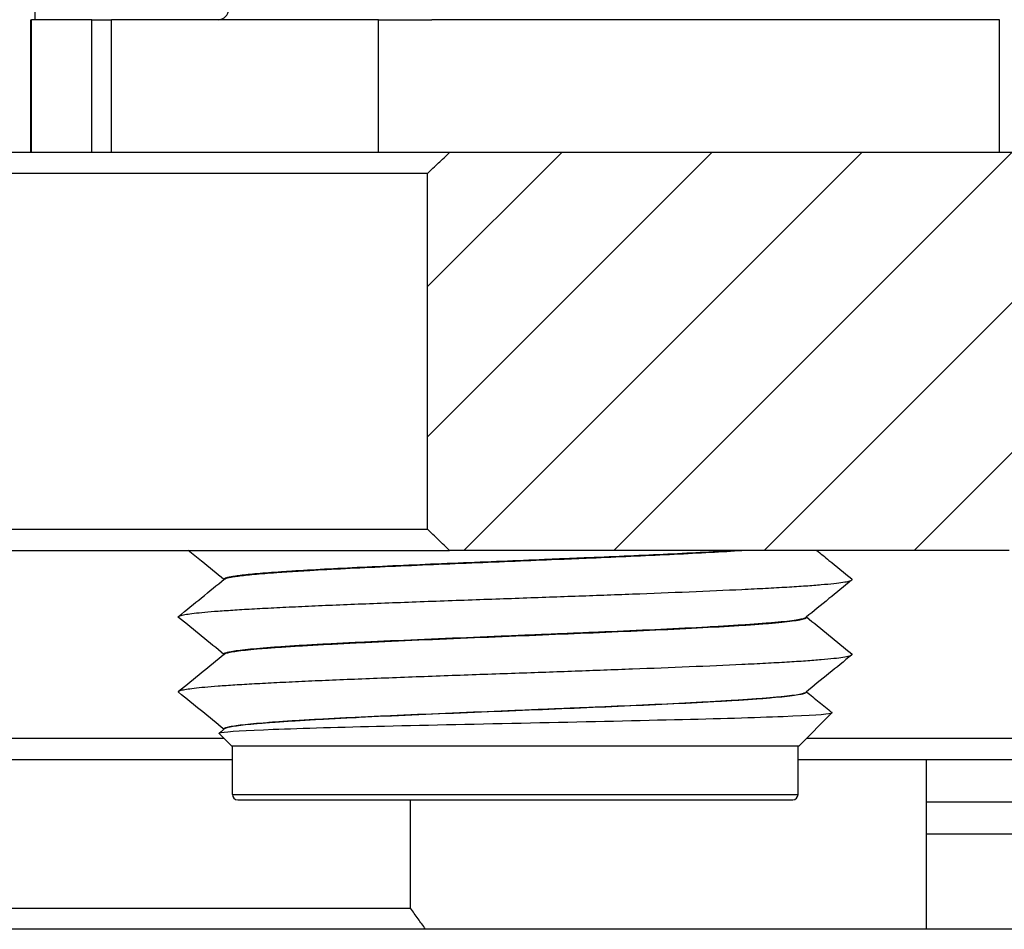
# Model space of a CAD drawing. Extents: x -1809 to 6113, y -4129 to 1471.
# Tile 112 of 197: x 3201.11 to 3210.39, y -2807.04 to -2798.47. Entities that reach past the tile are written whole.
import ezdxf

# ---------------------------------------------------------------- set-up
doc = ezdxf.new("R2010")
doc.units = 0
doc.linetypes.add('DASHED', pattern=[15, 7, -8])
doc.layers.get('0').update_dxf_attribs({"linetype": 'CONTINUOUS'})
doc.layers.add('1', color=7, linetype='CONTINUOUS')

# ---------------------------------------------------------------- blocks, each defined once
blk = doc.blocks.new('Z-STACK', base_point=(-660.9662, -2918.3564))
at = {"linetype": 'CONTINUOUS'}
h = blk.add_hatch(dxfattribs=at)
h.set_pattern_fill('USER', color=1, angle=-135, pattern_type=0)
h.set_pattern_definition([(-135, (-1117.57, -6668.1354), (0.70710678, -0.70710678), [])])
edge = h.paths.add_edge_path()
edge.add_line((3205.1625, -2799.7229), (3209.4962, -2799.7229))
edge.add_line((3209.4962, -2799.7229), (3209.7078, -2799.7229))
edge.add_line((3209.7078, -2799.7229), (3209.8342, -2799.7229))
edge.add_line((3209.8342, -2799.7229), (3210.3453, -2799.7229))
edge.add_line((3210.3453, -2799.7229), (3232.2022, -2799.7229))
edge.add_spline(control_points=[(3232.2022, -2799.7229), (3232.372, -2799.8895), (3232.7117, -2800.2228), (3233.0513, -2800.5562), (3233.2211, -2800.7229)], knot_values=[0, 0, 0, 0, 0.713839, 1.427679, 1.427679, 1.427679, 1.427679], degree=3, periodic=0)
edge.add_line((3233.2211, -2800.7229), (3233.2211, -2807.0429))
edge.add_line((3233.2211, -2807.0429), (3231.6925, -2807.0429))
edge.add_line((3231.6925, -2807.0429), (3231.3867, -2807.0429))
edge.add_spline(control_points=[(3231.3867, -2807.0429), (3231.3527, -2807.0095), (3231.2847, -2806.9429), (3231.2167, -2806.8762), (3231.1827, -2806.8429)], knot_values=[0, 0, 0, 0, 0.142814, 0.285629, 0.285629, 0.285629, 0.285629], degree=3, periodic=0)
edge.add_line((3231.1827, -2806.8429), (3231.1827, -2805.4429))
edge.add_line((3231.1827, -2805.4429), (3217.5707, -2805.4429))
edge.add_spline(control_points=[(3217.5707, -2805.4429), (3217.5364, -2805.4095), (3217.4679, -2805.3429), (3217.3994, -2805.2762), (3217.3651, -2805.2429)], knot_values=[0, 0, 0, 0, 0.143422, 0.286844, 0.286844, 0.286844, 0.286844], degree=3, periodic=0)
edge.add_line((3217.3651, -2805.2429), (3217.3651, -2803.4729))
edge.add_line((3217.3651, -2803.4729), (3215.8162, -2803.4729))
edge.add_line((3215.8162, -2803.4729), (3215.598, -2803.4729))
edge.add_spline(control_points=[(3215.598, -2803.4729), (3215.5576, -2803.4392), (3215.4766, -2803.3722), (3215.395, -2803.3059), (3215.3541, -2803.2729)], knot_values=[0, 0, 0, 0, 0.157716, 0.315429, 0.315429, 0.315429, 0.315429], degree=3, periodic=0)
edge.add_line((3215.3541, -2803.2729), (3215.3541, -2801.9729))
edge.add_line((3215.3541, -2801.9729), (3215.2289, -2801.9729))
edge.add_line((3215.2289, -2801.9729), (3215.1162, -2801.9729))
edge.add_line((3215.1162, -2801.9729), (3215.1047, -2801.9729))
edge.add_line((3215.1047, -2801.9729), (3214.2269, -2801.9729))
edge.add_line((3214.2269, -2801.9729), (3214.2269, -2800.4729))
edge.add_line((3214.2269, -2800.4729), (3211.8054, -2800.4729))
edge.add_line((3211.8054, -2800.4729), (3211.8054, -2801.9729))
edge.add_line((3211.8054, -2801.9729), (3210.9162, -2801.9729))
edge.add_line((3210.9162, -2801.9729), (3210.8035, -2801.9729))
edge.add_line((3210.8035, -2801.9729), (3210.6782, -2801.9729))
edge.add_line((3210.6782, -2801.9729), (3210.6782, -2803.2729))
edge.add_spline(control_points=[(3210.6782, -2803.2729), (3210.6373, -2803.3059), (3210.5558, -2803.3722), (3210.4747, -2803.4392), (3210.4343, -2803.4729)], knot_values=[0, 0, 0, 0, 0.157713, 0.315429, 0.315429, 0.315429, 0.315429], degree=3, periodic=0)
edge.add_line((3210.4343, -2803.4729), (3210.2162, -2803.4729))
edge.add_line((3210.2162, -2803.4729), (3210.1453, -2803.4729))
edge.add_line((3210.1453, -2803.4729), (3209.9162, -2803.4729))
edge.add_line((3209.9162, -2803.4729), (3208.3453, -2803.4729))
edge.add_line((3208.3453, -2803.4729), (3207.729, -2803.4729))
edge.add_line((3207.729, -2803.4729), (3207.0172, -2803.4729))
edge.add_line((3207.0172, -2803.4729), (3206.7575, -2803.4729))
edge.add_line((3206.7575, -2803.4729), (3206.3453, -2803.4729))
edge.add_line((3206.3453, -2803.4729), (3205.2172, -2803.4729))
edge.add_line((3205.2172, -2803.4729), (3205.1625, -2803.4729))
edge.add_spline(control_points=[(3205.1625, -2803.4729), (3205.1278, -2803.4395), (3205.0584, -2803.3729), (3204.989, -2803.3062), (3204.9543, -2803.2729)], knot_values=[0, 0, 0, 0, 0.144383, 0.288766, 0.288766, 0.288766, 0.288766], degree=3, periodic=0)
edge.add_line((3204.9543, -2803.2729), (3204.9543, -2799.9229))
edge.add_spline(control_points=[(3204.9543, -2799.9229), (3204.989, -2799.8895), (3205.0584, -2799.8229), (3205.1278, -2799.7562), (3205.1625, -2799.7229)], knot_values=[0, 0, 0, 0, 0.144383, 0.288766, 0.288766, 0.288766, 0.288766], degree=3, periodic=0)
at = {"color": 4, "linetype": 'CONTINUOUS'}
for p, q in [((3201.2581, -2798.4729), (3201.2581, -2797.1429)), ((3209.6544, -2805.8429), (3211.1591, -2805.8429)), ((3209.6544, -2806.1429), (3211.1591, -2806.1429))]:
    blk.add_line(p, q, dxfattribs=at)
at = {"color": 7, "linetype": 'CONTINUOUS'}
for p, q in [((3201.2172, -2799.7229), (3201.2172, -2798.4729)), ((3201.2172, -2798.4729), (3201.2245, -2798.4729)), ((3201.791, -2798.4729), (3201.2245, -2798.4729)), ((3201.791, -2798.4729), (3201.8672, -2798.4729)), ((3201.8672, -2798.4729), (3201.9772, -2798.4729)), ((3202.9813, -2798.4729), (3201.9772, -2798.4729)), ((3203.1519, -2798.4729), (3202.9813, -2798.4729)), ((3203.2453, -2798.4729), (3203.1519, -2798.4729)), ((3203.2556, -2798.4729), (3203.2453, -2798.4729)), ((3203.3697, -2798.4729), (3203.2556, -2798.4729)), ((3203.4089, -2798.4729), (3203.3697, -2798.4729)), ((3203.7313, -2798.4729), (3203.4089, -2798.4729)), ((3204.2338, -2798.4729), (3203.7313, -2798.4729)), ((3204.3334, -2798.4729), (3204.2338, -2798.4729)), ((3204.3509, -2798.4729), (3204.3334, -2798.4729)), ((3204.435, -2798.4729), (3204.3509, -2798.4729)), ((3204.4922, -2798.4729), (3204.435, -2798.4729)), ((3204.4922, -2798.4729), (3204.9953, -2798.4729)), ((3205.0255, -2798.4729), (3204.9953, -2798.4729)), ((3205.1553, -2798.4729), (3205.0255, -2798.4729)), ((3205.1836, -2798.4729), (3205.1553, -2798.4729)), ((3205.2002, -2798.4729), (3205.1836, -2798.4729)), ((3205.3053, -2798.4729), (3205.2002, -2798.4729)), ((3205.3124, -2798.4729), (3205.3053, -2798.4729)), ((3206.28, -2798.4729), (3205.3124, -2798.4729)), ((3206.3734, -2798.4729), (3206.28, -2798.4729)), ((3206.3837, -2798.4729), (3206.3734, -2798.4729)), ((3206.4978, -2798.4729), (3206.3837, -2798.4729)), ((3206.537, -2798.4729), (3206.4978, -2798.4729)), ((3206.5672, -2798.4729), (3206.537, -2798.4729)), ((3207.3618, -2798.4729), (3206.5672, -2798.4729)), ((3207.4615, -2798.4729), (3207.3618, -2798.4729)), ((3207.4789, -2798.4729), (3207.4615, -2798.4729)), ((3207.5631, -2798.4729), (3207.4789, -2798.4729)), ((3208.1536, -2798.4729), (3207.5631, -2798.4729)), ((3208.3117, -2798.4729), (3208.1536, -2798.4729)), ((3208.3283, -2798.4729), (3208.3117, -2798.4729)), ((3208.4334, -2798.4729), (3208.3283, -2798.4729)), ((3208.4405, -2798.4729), (3208.4334, -2798.4729)), ((3208.5813, -2798.4729), (3208.4405, -2798.4729)), ((3209.4962, -2798.4729), (3208.5813, -2798.4729)), ((3210.3453, -2798.4729), (3209.4962, -2798.4729)), ((3210.3453, -2799.7229), (3210.3453, -2798.4729)), ((3201.2172, -2799.7229), (3186.5886, -2799.7229)), ((3201.2245, -2799.7229), (3201.2172, -2799.7229)), ((3201.7283, -2799.7229), (3201.2245, -2799.7229)), ((3202.2554, -2799.7229), (3201.7283, -2799.7229)), ((3203.4254, -2799.7229), (3202.2554, -2799.7229)), ((3204.4922, -2799.7229), (3203.4254, -2799.7229)), ((3205.1625, -2799.7229), (3204.4922, -2799.7229)), ((3209.4962, -2799.7229), (3205.1625, -2799.7229)), ((3209.7078, -2799.7229), (3209.4962, -2799.7229)), ((3209.8342, -2799.7229), (3209.7078, -2799.7229)), ((3210.3453, -2799.7229), (3209.8342, -2799.7229)), ((3232.2022, -2799.7229), (3210.3453, -2799.7229)), ((3204.9543, -2799.9229), (3152.3113, -2799.9229)), ((3204.9543, -2803.2729), (3204.9543, -2799.9229)), ((3193.0911, -2803.2729), (3204.9543, -2803.2729)), ((3195.804, -2803.4729), (3201.4172, -2803.4729)), ((3201.4172, -2803.4729), (3203.2172, -2803.4729)), ((3203.2172, -2803.4729), (3203.5446, -2803.4729)), ((3203.5446, -2803.4729), (3203.6294, -2803.4729)), ((3203.6294, -2803.4729), (3203.7313, -2803.4729)), ((3203.7313, -2803.4729), (3204.5453, -2803.4729)), ((3204.5453, -2803.4729), (3205.1625, -2803.4729)), ((3205.2172, -2803.4729), (3205.1625, -2803.4729)), ((3206.3453, -2803.4729), (3205.2172, -2803.4729)), ((3206.7575, -2803.4729), (3206.3453, -2803.4729)), ((3207.0172, -2803.4729), (3206.7575, -2803.4729)), ((3207.729, -2803.4729), (3207.0172, -2803.4729)), ((3208.3453, -2803.4729), (3207.729, -2803.4729)), ((3209.9162, -2803.4729), (3208.3453, -2803.4729)), ((3210.1453, -2803.4729), (3209.9162, -2803.4729)), ((3210.2162, -2803.4729), (3210.1453, -2803.4729)), ((3210.4343, -2803.4729), (3210.2162, -2803.4729)), ((3203.0368, -2803.7444), (3203.0368, -2803.7466)), ((3208.5257, -2804.1), (3208.5257, -2804.1022)), ((3203.0368, -2804.4499), (3203.0368, -2804.4522)), ((3208.5257, -2804.8055), (3208.5257, -2804.8078)), ((3208.4563, -2805.3129), (3208.7659, -2805.0032)), ((3203.1063, -2805.3129), (3202.9911, -2805.1977)), ((3203.0368, -2805.1555), (3203.0368, -2805.1578)), ((3195.804, -2805.2429), (3203.0363, -2805.2429)), ((3203.1063, -2805.3129), (3203.1163, -2805.3129)), ((3203.1163, -2805.7729), (3203.1163, -2805.3129)), ((3203.1163, -2805.3129), (3208.4463, -2805.3129)), ((3208.4463, -2805.7729), (3208.4463, -2805.3129)), ((3208.4463, -2805.3129), (3208.4563, -2805.3129)), ((3208.5263, -2805.2429), (3217.3651, -2805.2429)), ((3196.004, -2805.4429), (3203.1163, -2805.4429)), ((3208.4463, -2805.4429), (3211.1591, -2805.4429)), ((3209.6544, -2805.4429), (3209.6544, -2807.0429)), ((3203.1663, -2805.8229), (3206.6756, -2805.8229)), ((3204.7951, -2806.8429), (3204.7951, -2805.8229)), ((3206.6756, -2805.8229), (3208.3963, -2805.8229)), ((3152.3113, -2806.8429), (3204.7951, -2806.8429)), ((3204.9367, -2807.0429), (3201.0068, -2807.0429)), ((3205.5083, -2807.0429), (3204.9367, -2807.0429)), ((3205.998, -2807.0429), (3205.5083, -2807.0429)), ((3209.6544, -2807.0429), (3205.998, -2807.0429)), ((3209.8948, -2807.0429), (3209.6544, -2807.0429)), ((3211.3007, -2807.0429), (3209.8948, -2807.0429))]:
    blk.add_line(p, q, dxfattribs=at)
at = {"color": 1, "linetype": 'CONTINUOUS'}
for p, q in [((3201.2245, -2799.7229), (3201.2245, -2798.4729)), ((3201.791, -2799.7229), (3201.791, -2798.4729)), ((3201.9772, -2799.7229), (3201.9772, -2798.4729)), ((3204.4922, -2799.7229), (3204.4922, -2798.4729)), ((3203.1163, -2805.7729), (3206.6927, -2805.7729)), ((3206.6927, -2805.7729), (3208.4463, -2805.7729))]:
    blk.add_line(p, q, dxfattribs=at)
at = {"color": 7, "linetype": 'DASHED'}
for p, q in [((3201.8672, -2798.4729), (3201.9772, -2798.4729)), ((3202.9813, -2798.4729), (3201.9772, -2798.4729)), ((3203.1519, -2798.4729), (3202.9813, -2798.4729)), ((3203.2453, -2798.4729), (3203.1519, -2798.4729)), ((3203.2556, -2798.4729), (3203.2453, -2798.4729)), ((3203.3697, -2798.4729), (3203.2556, -2798.4729)), ((3203.4089, -2798.4729), (3203.3697, -2798.4729)), ((3203.7313, -2798.4729), (3203.4089, -2798.4729)), ((3204.2338, -2798.4729), (3203.7313, -2798.4729)), ((3204.3334, -2798.4729), (3204.2338, -2798.4729)), ((3204.3509, -2798.4729), (3204.3334, -2798.4729)), ((3204.435, -2798.4729), (3204.3509, -2798.4729)), ((3204.4922, -2798.4729), (3204.435, -2798.4729)), ((3204.4922, -2798.4729), (3204.9953, -2798.4729)), ((3205.0255, -2798.4729), (3204.9953, -2798.4729)), ((3205.0255, -2798.4729), (3204.9953, -2798.4729)), ((3205.1553, -2798.4729), (3205.0255, -2798.4729)), ((3205.1553, -2798.4729), (3205.0255, -2798.4729)), ((3205.1836, -2798.4729), (3205.1553, -2798.4729)), ((3205.1836, -2798.4729), (3205.1553, -2798.4729)), ((3205.2002, -2798.4729), (3205.1836, -2798.4729)), ((3205.2002, -2798.4729), (3205.1836, -2798.4729)), ((3205.3053, -2798.4729), (3205.2002, -2798.4729)), ((3205.3053, -2798.4729), (3205.2002, -2798.4729)), ((3205.3124, -2798.4729), (3205.3053, -2798.4729)), ((3205.3124, -2798.4729), (3205.3053, -2798.4729)), ((3206.28, -2798.4729), (3205.3124, -2798.4729)), ((3206.28, -2798.4729), (3205.3124, -2798.4729)), ((3206.3734, -2798.4729), (3206.28, -2798.4729)), ((3206.3734, -2798.4729), (3206.28, -2798.4729)), ((3206.3837, -2798.4729), (3206.3734, -2798.4729)), ((3206.3837, -2798.4729), (3206.3734, -2798.4729)), ((3206.4978, -2798.4729), (3206.3837, -2798.4729)), ((3206.4978, -2798.4729), (3206.3837, -2798.4729)), ((3206.537, -2798.4729), (3206.4978, -2798.4729)), ((3206.537, -2798.4729), (3206.4978, -2798.4729)), ((3206.5672, -2798.4729), (3206.537, -2798.4729)), ((3206.5672, -2798.4729), (3206.537, -2798.4729)), ((3207.3618, -2798.4729), (3206.5672, -2798.4729)), ((3207.4615, -2798.4729), (3207.3618, -2798.4729)), ((3207.4789, -2798.4729), (3207.4615, -2798.4729)), ((3207.5631, -2798.4729), (3207.4789, -2798.4729)), ((3208.1536, -2798.4729), (3207.5631, -2798.4729)), ((3208.3117, -2798.4729), (3208.1536, -2798.4729)), ((3208.3283, -2798.4729), (3208.3117, -2798.4729)), ((3208.4334, -2798.4729), (3208.3283, -2798.4729)), ((3208.4405, -2798.4729), (3208.4334, -2798.4729)), ((3208.5813, -2798.4729), (3208.4405, -2798.4729)), ((3209.4962, -2798.4729), (3208.5813, -2798.4729)), ((3209.6953, -2798.4729), (3209.4962, -2798.4729)), ((3210.3453, -2798.4729), (3209.6953, -2798.4729)), ((3201.2245, -2799.7229), (3201.2172, -2799.7229)), ((3201.7283, -2799.7229), (3201.2245, -2799.7229)), ((3203.4254, -2799.7229), (3202.2554, -2799.7229)), ((3204.4922, -2799.7229), (3203.4254, -2799.7229)), ((3205.1625, -2799.7229), (3204.4922, -2799.7229)), ((3209.4962, -2799.7229), (3205.1625, -2799.7229)), ((3209.7078, -2799.7229), (3209.4962, -2799.7229)), ((3209.8342, -2799.7229), (3209.7078, -2799.7229)), ((3210.3453, -2799.7229), (3209.8342, -2799.7229)), ((3201.4172, -2803.4729), (3203.2172, -2803.4729)), ((3203.2172, -2803.4729), (3203.5446, -2803.4729)), ((3203.2172, -2803.4729), (3203.5446, -2803.4729)), ((3203.5446, -2803.4729), (3203.6294, -2803.4729)), ((3203.5446, -2803.4729), (3203.6294, -2803.4729)), ((3203.6294, -2803.4729), (3203.7313, -2803.4729)), ((3203.6294, -2803.4729), (3203.7313, -2803.4729)), ((3203.7313, -2803.4729), (3204.5453, -2803.4729)), ((3203.7313, -2803.4729), (3204.5453, -2803.4729)), ((3204.5453, -2803.4729), (3205.1625, -2803.4729)), ((3204.5453, -2803.4729), (3205.1625, -2803.4729)), ((3204.5453, -2803.4729), (3205.1625, -2803.4729)), ((3205.2172, -2803.4729), (3205.1625, -2803.4729)), ((3205.2172, -2803.4729), (3205.1625, -2803.4729)), ((3205.2172, -2803.4729), (3205.1625, -2803.4729)), ((3206.3453, -2803.4729), (3205.2172, -2803.4729)), ((3206.3453, -2803.4729), (3205.2172, -2803.4729)), ((3206.7575, -2803.4729), (3206.3453, -2803.4729)), ((3206.7575, -2803.4729), (3206.3453, -2803.4729)), ((3206.7575, -2803.4729), (3206.3453, -2803.4729)), ((3207.0172, -2803.4729), (3206.7575, -2803.4729)), ((3207.0172, -2803.4729), (3206.7575, -2803.4729)), ((3207.0172, -2803.4729), (3206.7575, -2803.4729)), ((3207.729, -2803.4729), (3207.0172, -2803.4729)), ((3207.729, -2803.4729), (3207.0172, -2803.4729)), ((3208.3453, -2803.4729), (3207.729, -2803.4729)), ((3208.3453, -2803.4729), (3207.729, -2803.4729)), ((3209.9162, -2803.4729), (3208.3453, -2803.4729)), ((3210.1453, -2803.4729), (3209.9162, -2803.4729)), ((3210.4343, -2803.4729), (3210.2162, -2803.4729)), ((3205.998, -2807.0429), (3204.9367, -2807.0429)), ((3209.6544, -2807.0429), (3205.998, -2807.0429))]:
    blk.add_line(p, q, dxfattribs=at)
at = {"color": 5, "linetype": 'DASHED'}
blk.add_line((3204.9367, -2807.0429), (3201.0068, -2807.0429), dxfattribs=at)
at = {"color": 7, "linetype": 'CONTINUOUS'}
for centre, radius, start, end in [((3202.9813, -2798.3729), 0.1, -90, 0), ((3203.1663, -2805.7729), 0.05, 180, -90), ((3208.3963, -2805.7729), 0.05, -90, 0)]:
    blk.add_arc(centre, radius, start, end, dxfattribs=at)
for points, knots in [([(3204.9543, -2799.9229), (3204.9889, -2799.8897), (3205.0236, -2799.8563), (3205.0584, -2799.8229), (3205.0929, -2799.7898), (3205.1276, -2799.7564), (3205.1625, -2799.7229)], [0, 0, 0, 0, 0.1443831, 0.1443831, 0.1443831, 0.2887661, 0.2887661, 0.2887661, 0.2887661]), ([(3205.1625, -2803.4729), (3205.128, -2803.4397), (3205.0933, -2803.4063), (3205.0584, -2803.3729), (3205.0236, -2803.3394), (3204.9888, -2803.3061), (3204.9543, -2803.2729)], [0, 0, 0, 0, 0.144383, 0.144383, 0.144383, 0.2887661, 0.2887661, 0.2887661, 0.2887661]), ([(3203.0364, -2803.7469), (3202.9685, -2803.6916), (3202.898, -2803.6341), (3202.8248, -2803.5745), (3202.784, -2803.5413), (3202.7424, -2803.5075), (3202.6999, -2803.4729)], [0.0050987, 0.0050987, 0.0050987, 0.0050987, 0.2779216, 0.2779216, 0.2779216, 0.4412665, 0.4412665, 0.4412665, 0.4412665]), ([(3203.0368, -2803.7444), (3203.0368, -2803.7434), (3203.0371, -2803.7424), (3203.0377, -2803.7415), (3203.0388, -2803.7398), (3203.0408, -2803.7381), (3203.0436, -2803.7365), (3203.0484, -2803.7337), (3203.0556, -2803.731), (3203.065, -2803.7283), (3203.0696, -2803.727), (3203.0747, -2803.7257), (3203.0803, -2803.7244), (3203.0859, -2803.7231), (3203.0919, -2803.7218), (3203.0986, -2803.7205), (3203.112, -2803.7179), (3203.1277, -2803.7153), (3203.1458, -2803.7126), (3203.164, -2803.71), (3203.1845, -2803.7073), (3203.2077, -2803.7045), (3203.2308, -2803.7018), (3203.2565, -2803.6991), (3203.2848, -2803.6963), (3203.3131, -2803.6935), (3203.344, -2803.6907), (3203.3776, -2803.6878), (3203.4111, -2803.685), (3203.4473, -2803.6821), (3203.486, -2803.6792), (3203.5247, -2803.6763), (3203.5661, -2803.6734), (3203.6099, -2803.6705), (3203.6537, -2803.6676), (3203.7001, -2803.6646), (3203.7488, -2803.6616), (3203.8461, -2803.6557), (3203.953, -2803.6497), (3204.0677, -2803.6437), (3204.1824, -2803.6377), (3204.3048, -2803.6317), (3204.4327, -2803.6257), (3204.5606, -2803.6197), (3204.6939, -2803.6137), (3204.8298, -2803.6077), (3204.9658, -2803.6018), (3205.1044, -2803.5959), (3205.243, -2803.5902), (3205.3817, -2803.5844), (3205.5202, -2803.5787), (3205.6564, -2803.5731), (3205.7925, -2803.5675), (3205.9262, -2803.5621), (3206.0556, -2803.5568), (3206.1203, -2803.5541), (3206.184, -2803.5515), (3206.2464, -2803.5489), (3206.3087, -2803.5463), (3206.3698, -2803.5437), (3206.4322, -2803.5411), (3206.5564, -2803.5359), (3206.682, -2803.5305), (3206.8067, -2803.525), (3206.9314, -2803.5195), (3207.0552, -2803.5139), (3207.1757, -2803.5081), (3207.2962, -2803.5024), (3207.4134, -2803.4966), (3207.5246, -2803.4907), (3207.6358, -2803.4848), (3207.7411, -2803.4789), (3207.838, -2803.4729)], [0, 0, 0, 0, 0.003082, 0.003082, 0.003082, 0.010914, 0.010914, 0.010914, 0.03388, 0.03388, 0.03388, 0.049642, 0.049642, 0.049642, 0.068397, 0.068397, 0.068397, 0.116242, 0.116242, 0.116242, 0.17865, 0.17865, 0.17865, 0.256234, 0.256234, 0.256234, 0.34936, 0.34936, 0.34936, 0.458126, 0.458126, 0.458126, 0.582335, 0.582335, 0.582335, 0.721475, 0.721475, 0.721475, 1.040939, 1.040939, 1.040939, 1.406385, 1.406385, 1.406385, 1.803891, 1.803891, 1.803891, 2.217482, 2.217482, 2.217482, 2.631168, 2.631168, 2.631168, 3.030773, 3.030773, 3.030773, 3.221682, 3.221682, 3.221682, 3.407618, 3.407618, 3.407618, 3.782488, 3.782488, 3.782488, 4.151914, 4.151914, 4.151914, 4.501215, 4.501215, 4.501215, 4.815149, 4.815149, 4.815149, 4.815149]), ([(3203.0403, -2803.7438), (3203.0469, -2803.7384), (3203.0628, -2803.7332), (3203.0866, -2803.728), (3203.0984, -2803.7255), (3203.1125, -2803.7229), (3203.129, -2803.7203), (3203.1455, -2803.7176), (3203.1644, -2803.715), (3203.1858, -2803.7123), (3203.2072, -2803.7096), (3203.2312, -2803.7069), (3203.2576, -2803.7041), (3203.2841, -2803.7014), (3203.3132, -2803.6986), (3203.3448, -2803.6958), (3203.3765, -2803.6929), (3203.4108, -2803.6901), (3203.4476, -2803.6872), (3203.4844, -2803.6844), (3203.5239, -2803.6815), (3203.5658, -2803.6786), (3203.6078, -2803.6757), (3203.6522, -2803.6727), (3203.6991, -2803.6698), (3203.7459, -2803.6669), (3203.7952, -2803.6639), (3203.8467, -2803.6609), (3203.9497, -2803.655), (3204.0616, -2803.649), (3204.1805, -2803.643), (3204.2995, -2803.637), (3204.4255, -2803.631), (3204.556, -2803.625), (3204.6865, -2803.6191), (3204.8215, -2803.6131), (3204.9584, -2803.6073), (3205.0952, -2803.6014), (3205.2338, -2803.5956), (3205.3717, -2803.5899), (3205.5095, -2803.5842), (3205.6465, -2803.5786), (3205.7805, -2803.5731), (3205.9144, -2803.5676), (3206.0454, -2803.5623), (3206.1716, -2803.5571), (3206.2349, -2803.5544), (3206.2962, -2803.5519), (3206.3577, -2803.5493), (3206.4193, -2803.5467), (3206.4813, -2803.5441), (3206.5435, -2803.5415), (3206.6678, -2803.5362), (3206.7929, -2803.5307), (3206.9164, -2803.5252), (3207.0398, -2803.5196), (3207.1618, -2803.514), (3207.2797, -2803.5082), (3207.3975, -2803.5025), (3207.5113, -2803.4966), (3207.6185, -2803.4907), (3207.7258, -2803.4848), (3207.8263, -2803.4789), (3207.9181, -2803.4729)], [0, 0, 0, 0, 0.049377, 0.049377, 0.049377, 0.092552, 0.092552, 0.092552, 0.149932, 0.149932, 0.149932, 0.222197, 0.222197, 0.222197, 0.309791, 0.309791, 0.309791, 0.412904, 0.412904, 0.412904, 0.531439, 0.531439, 0.531439, 0.664998, 0.664998, 0.664998, 0.812872, 0.812872, 0.812872, 1.14721, 1.14721, 1.14721, 1.523076, 1.523076, 1.523076, 1.925849, 1.925849, 1.925849, 2.339518, 2.339518, 2.339518, 2.748661, 2.748661, 2.748661, 3.1401, 3.1401, 3.1401, 3.326359, 3.326359, 3.326359, 3.512322, 3.512322, 3.512322, 3.885556, 3.885556, 3.885556, 4.249263, 4.249263, 4.249263, 4.588595, 4.588595, 4.588595, 4.888663, 4.888663, 4.888663, 4.888663]), ([(3208.6227, -2803.4729), (3208.6603, -2803.5035), (3208.6986, -2803.5347), (3208.7378, -2803.5666), (3208.8071, -2803.623), (3208.8789, -2803.6815), (3208.9533, -2803.742)], [0.1321713, 0.1321713, 0.1321713, 0.1321713, 0.2779218, 0.2779218, 0.2779218, 0.5558437, 0.5558437, 0.5558437, 0.5558437]), ([(3202.6093, -2804.0948), (3202.6836, -2804.0343), (3202.7554, -2803.9758), (3202.8248, -2803.9193), (3202.8993, -2803.8586), (3202.9711, -2803.8001), (3203.0403, -2803.7438)], [0, 0, 0, 0, 0.2779218, 0.2779218, 0.2779218, 0.5558437, 0.5558437, 0.5558437, 0.5558437]), ([(3208.9533, -2803.7518), (3208.9543, -2803.751), (3208.955, -2803.7502), (3208.9555, -2803.7493), (3208.956, -2803.7485), (3208.9563, -2803.7477), (3208.9563, -2803.7469), (3208.9563, -2803.7461), (3208.956, -2803.7453), (3208.9555, -2803.7445), (3208.955, -2803.7437), (3208.9542, -2803.7429), (3208.9533, -2803.742)], [0, 0, 0, 0, 0.00336015, 0.00336015, 0.00336015, 0.00594839, 0.00594839, 0.00594839, 0.00852916, 0.00852916, 0.00852916, 0.01183277, 0.01183277, 0.01183277, 0.01183277]), ([(3202.6093, -2804.0948), (3202.6134, -2804.0914), (3202.6219, -2804.0881), (3202.6342, -2804.0848), (3202.6404, -2804.0831), (3202.6475, -2804.0815), (3202.6555, -2804.0799), (3202.6635, -2804.0783), (3202.6724, -2804.0767), (3202.6824, -2804.0751), (3202.7024, -2804.0718), (3202.7267, -2804.0685), (3202.7554, -2804.0651), (3202.7842, -2804.0618), (3202.8175, -2804.0584), (3202.8555, -2804.0549), (3202.8935, -2804.0515), (3202.9361, -2804.0479), (3202.9836, -2804.0444), (3203.031, -2804.0409), (3203.0832, -2804.0373), (3203.14, -2804.0336), (3203.1969, -2804.03), (3203.2585, -2804.0264), (3203.3245, -2804.0227), (3203.3905, -2804.019), (3203.4609, -2804.0153), (3203.5355, -2804.0115), (3203.6101, -2804.0078), (3203.6887, -2804.0041), (3203.7709, -2804.0003), (3203.8531, -2803.9966), (3203.9389, -2803.9928), (3204.0277, -2803.989), (3204.2051, -2803.9815), (3204.3945, -2803.974), (3204.5897, -2803.9665), (3204.7849, -2803.9591), (3204.9859, -2803.9517), (3205.1865, -2803.9445), (3205.3872, -2803.9372), (3205.5875, -2803.9302), (3205.7822, -2803.9233), (3205.8795, -2803.9198), (3205.9755, -2803.9164), (3206.0696, -2803.9131), (3206.1636, -2803.9098), (3206.2558, -2803.9065), (3206.3457, -2803.9032), (3206.524, -2803.8968), (3206.7053, -2803.8902), (3206.8863, -2803.8834), (3207.0672, -2803.8766), (3207.2474, -2803.8695), (3207.4212, -2803.8624), (3207.595, -2803.8552), (3207.7625, -2803.8479), (3207.9177, -2803.8404), (3207.9954, -2803.8367), (3208.0699, -2803.833), (3208.1408, -2803.8292), (3208.2117, -2803.8255), (3208.2789, -2803.8217), (3208.3418, -2803.818), (3208.4047, -2803.8142), (3208.4634, -2803.8104), (3208.5173, -2803.8067), (3208.5713, -2803.8029), (3208.6205, -2803.7992), (3208.6648, -2803.7954), (3208.7091, -2803.7917), (3208.7483, -2803.7879), (3208.7825, -2803.7842), (3208.8166, -2803.7805), (3208.8456, -2803.7769), (3208.8696, -2803.7732), (3208.8935, -2803.7696), (3208.9123, -2803.766), (3208.9262, -2803.7624), (3208.94, -2803.7588), (3208.949, -2803.7553), (3208.9533, -2803.7518)], [0, 0, 0, 0, 0.027092, 0.027092, 0.027092, 0.04895, 0.04895, 0.04895, 0.076308, 0.076308, 0.076308, 0.150007, 0.150007, 0.150007, 0.250559, 0.250559, 0.250559, 0.379073, 0.379073, 0.379073, 0.535928, 0.535928, 0.535928, 0.720682, 0.720682, 0.720682, 0.932008, 0.932008, 0.932008, 1.167693, 1.167693, 1.167693, 1.424693, 1.424693, 1.424693, 1.987134, 1.987134, 1.987134, 2.584417, 2.584417, 2.584417, 3.180439, 3.180439, 3.180439, 3.468002, 3.468002, 3.468002, 3.744344, 3.744344, 3.744344, 4.285305, 4.285305, 4.285305, 4.820604, 4.820604, 4.820604, 5.317601, 5.317601, 5.317601, 5.540965, 5.540965, 5.540965, 5.742259, 5.742259, 5.742259, 5.918151, 5.918151, 5.918151, 6.066055, 6.066055, 6.066055, 6.184269, 6.184269, 6.184269, 6.272058, 6.272058, 6.272058, 6.329717, 6.329717, 6.329717, 6.359034, 6.359034, 6.359034, 6.359034]), ([(3208.9533, -2803.7518), (3208.8789, -2803.8124), (3208.8071, -2803.8708), (3208.7378, -2803.9273), (3208.6632, -2803.988), (3208.5914, -2804.0465), (3208.5223, -2804.1028)], [0, 0, 0, 0, 0.2779216, 0.2779216, 0.2779216, 0.5558432, 0.5558432, 0.5558432, 0.5558432]), ([(3202.6093, -2804.1046), (3202.6082, -2804.1038), (3202.6075, -2804.1029), (3202.607, -2804.1021), (3202.6065, -2804.1013), (3202.6063, -2804.1005), (3202.6063, -2804.0997), (3202.6063, -2804.0989), (3202.6065, -2804.098), (3202.607, -2804.0972), (3202.6075, -2804.0964), (3202.6083, -2804.0956), (3202.6093, -2804.0948)], [0, 0, 0, 0, 0.00336015, 0.00336015, 0.00336015, 0.00594839, 0.00594839, 0.00594839, 0.00852916, 0.00852916, 0.00852916, 0.01183277, 0.01183277, 0.01183277, 0.01183277]), ([(3203.0364, -2804.4525), (3202.9685, -2804.3971), (3202.898, -2804.3397), (3202.8248, -2804.2801), (3202.7554, -2804.2236), (3202.6836, -2804.1651), (3202.6093, -2804.1046)], [0.0050987, 0.0050987, 0.0050987, 0.0050987, 0.2779216, 0.2779216, 0.2779216, 0.5558432, 0.5558432, 0.5558432, 0.5558432]), ([(3203.0368, -2804.4499), (3203.0368, -2804.4484), (3203.0375, -2804.447), (3203.039, -2804.4455), (3203.0409, -2804.4435), (3203.0442, -2804.4415), (3203.0486, -2804.4395), (3203.0562, -2804.4362), (3203.0673, -2804.4329), (3203.0814, -2804.4297), (3203.0957, -2804.4264), (3203.1135, -2804.4231), (3203.1353, -2804.4198), (3203.1571, -2804.4164), (3203.1827, -2804.413), (3203.2125, -2804.4095), (3203.2423, -2804.4061), (3203.2762, -2804.4026), (3203.3143, -2804.399), (3203.3524, -2804.3955), (3203.3946, -2804.3919), (3203.4411, -2804.3882), (3203.4876, -2804.3846), (3203.5383, -2804.3809), (3203.593, -2804.3772), (3203.6477, -2804.3735), (3203.7065, -2804.3697), (3203.769, -2804.366), (3203.8316, -2804.3622), (3203.8979, -2804.3584), (3203.9675, -2804.3546), (3204.0371, -2804.3508), (3204.1101, -2804.347), (3204.1859, -2804.3432), (3204.2617, -2804.3394), (3204.3403, -2804.3356), (3204.4212, -2804.3318), (3204.502, -2804.328), (3204.585, -2804.3242), (3204.6695, -2804.3204), (3204.8386, -2804.3128), (3205.0137, -2804.3053), (3205.1893, -2804.298), (3205.3649, -2804.2906), (3205.5409, -2804.2834), (3205.7126, -2804.2764), (3205.7984, -2804.2729), (3205.8831, -2804.2694), (3205.9663, -2804.266), (3206.0495, -2804.2626), (3206.1311, -2804.2592), (3206.2108, -2804.2559), (3206.2904, -2804.2526), (3206.3675, -2804.2494), (3206.4466, -2804.2461), (3206.5254, -2804.2427), (3206.6047, -2804.2393), (3206.6839, -2804.2359), (3206.8424, -2804.2291), (3207.0007, -2804.222), (3207.1539, -2804.2147), (3207.3071, -2804.2075), (3207.4552, -2804.2001), (3207.5928, -2804.1926), (3207.6617, -2804.1889), (3207.7279, -2804.1851), (3207.791, -2804.1813), (3207.8541, -2804.1775), (3207.914, -2804.1737), (3207.9701, -2804.1699), (3208.0263, -2804.1661), (3208.0787, -2804.1623), (3208.1271, -2804.1584), (3208.1754, -2804.1546), (3208.2196, -2804.1508), (3208.2594, -2804.147), (3208.2993, -2804.1432), (3208.3347, -2804.1395), (3208.3655, -2804.1357), (3208.3964, -2804.132), (3208.4228, -2804.1282), (3208.4446, -2804.1245), (3208.4664, -2804.1208), (3208.4837, -2804.1172), (3208.4965, -2804.1136), (3208.5094, -2804.1099), (3208.5179, -2804.1063), (3208.5223, -2804.1028)], [0, 0, 0, 0, 0.005092, 0.005092, 0.005092, 0.016519, 0.016519, 0.016519, 0.050837, 0.050837, 0.050837, 0.105621, 0.105621, 0.105621, 0.183508, 0.183508, 0.183508, 0.285798, 0.285798, 0.285798, 0.413129, 0.413129, 0.413129, 0.565418, 0.565418, 0.565418, 0.741796, 0.741796, 0.741796, 0.940578, 0.940578, 0.940578, 1.159301, 1.159301, 1.159301, 1.394811, 1.394811, 1.394811, 1.643422, 1.643422, 1.643422, 2.163667, 2.163667, 2.163667, 2.687408, 2.687408, 2.687408, 2.941358, 2.941358, 2.941358, 3.186014, 3.186014, 3.186014, 3.422098, 3.422098, 3.422098, 3.659615, 3.659615, 3.659615, 4.130037, 4.130037, 4.130037, 4.569559, 4.569559, 4.569559, 4.768052, 4.768052, 4.768052, 4.947524, 4.947524, 4.947524, 5.104896, 5.104896, 5.104896, 5.23775, 5.23775, 5.23775, 5.344463, 5.344463, 5.344463, 5.424287, 5.424287, 5.424287, 5.477434, 5.477434, 5.477434, 5.505501, 5.505501, 5.505501, 5.505501]), ([(3203.0403, -2804.4494), (3203.0445, -2804.4459), (3203.0524, -2804.4426), (3203.0638, -2804.4393), (3203.0695, -2804.4376), (3203.076, -2804.4359), (3203.0833, -2804.4343), (3203.0906, -2804.4327), (3203.0988, -2804.4311), (3203.1079, -2804.4294), (3203.1262, -2804.4261), (3203.1482, -2804.4227), (3203.1743, -2804.4193), (3203.2003, -2804.4159), (3203.2304, -2804.4125), (3203.2646, -2804.4089), (3203.2989, -2804.4054), (3203.3373, -2804.4019), (3203.38, -2804.3983), (3203.4226, -2804.3947), (3203.4695, -2804.391), (3203.5204, -2804.3873), (3203.5714, -2804.3837), (3203.6265, -2804.3799), (3203.6855, -2804.3762), (3203.7445, -2804.3725), (3203.8074, -2804.3687), (3203.8739, -2804.3649), (3203.9404, -2804.3611), (3204.0104, -2804.3573), (3204.0835, -2804.3535), (3204.1566, -2804.3497), (3204.2327, -2804.3459), (3204.3114, -2804.3421), (3204.4687, -2804.3345), (3204.636, -2804.3269), (3204.8078, -2804.3193), (3204.9797, -2804.3118), (3205.1561, -2804.3044), (3205.3316, -2804.2971), (3205.5071, -2804.2898), (3205.6815, -2804.2827), (3205.8505, -2804.2758), (3206.0196, -2804.2689), (3206.1828, -2804.2622), (3206.338, -2804.2557), (3206.4945, -2804.2492), (3206.6538, -2804.2424), (3206.8118, -2804.2354), (3206.9697, -2804.2284), (3207.1263, -2804.2213), (3207.2763, -2804.2139), (3207.4263, -2804.2066), (3207.5698, -2804.1992), (3207.7015, -2804.1916), (3207.7674, -2804.1878), (3207.8304, -2804.184), (3207.8898, -2804.1802), (3207.9493, -2804.1764), (3208.0053, -2804.1726), (3208.0573, -2804.1688), (3208.1094, -2804.165), (3208.1575, -2804.1612), (3208.2013, -2804.1574), (3208.2451, -2804.1536), (3208.2847, -2804.1498), (3208.3197, -2804.146), (3208.3547, -2804.1423), (3208.3853, -2804.1385), (3208.4113, -2804.1348), (3208.4373, -2804.1311), (3208.4588, -2804.1274), (3208.4758, -2804.1237), (3208.4924, -2804.1201), (3208.5047, -2804.1166), (3208.513, -2804.1131), (3208.5179, -2804.111), (3208.5213, -2804.1089), (3208.5234, -2804.1069), (3208.525, -2804.1053), (3208.5257, -2804.1038), (3208.5257, -2804.1022)], [0, 0, 0, 0, 0.025816, 0.025816, 0.025816, 0.045952, 0.045952, 0.045952, 0.071023, 0.071023, 0.071023, 0.138132, 0.138132, 0.138132, 0.229125, 0.229125, 0.229125, 0.344939, 0.344939, 0.344939, 0.48583, 0.48583, 0.48583, 0.651295, 0.651295, 0.651295, 0.840024, 0.840024, 0.840024, 1.049904, 1.049904, 1.049904, 1.278085, 1.278085, 1.278085, 1.775066, 1.775066, 1.775066, 2.299268, 2.299268, 2.299268, 2.818625, 2.818625, 2.818625, 3.306574, 3.306574, 3.306574, 3.78079, 3.78079, 3.78079, 4.245796, 4.245796, 4.245796, 4.671597, 4.671597, 4.671597, 4.860234, 4.860234, 4.860234, 5.028134, 5.028134, 5.028134, 5.172558, 5.172558, 5.172558, 5.2915, 5.2915, 5.2915, 5.3838, 5.3838, 5.3838, 5.449213, 5.449213, 5.449213, 5.48798, 5.48798, 5.48798, 5.500168, 5.500168, 5.500168, 5.505491, 5.505491, 5.505491, 5.505491]), ([(3208.5261, -2804.0997), (3208.594, -2804.1551), (3208.6646, -2804.2125), (3208.7378, -2804.2721), (3208.8071, -2804.3286), (3208.8789, -2804.387), (3208.9533, -2804.4476)], [0.0051005, 0.0051005, 0.0051005, 0.0051005, 0.2779218, 0.2779218, 0.2779218, 0.5558437, 0.5558437, 0.5558437, 0.5558437]), ([(3202.6093, -2804.8004), (3202.6836, -2804.7398), (3202.7554, -2804.6814), (3202.8248, -2804.6249), (3202.8993, -2804.5642), (3202.9711, -2804.5057), (3203.0403, -2804.4494)], [0, 0, 0, 0, 0.2779218, 0.2779218, 0.2779218, 0.5558437, 0.5558437, 0.5558437, 0.5558437]), ([(3202.6093, -2804.8004), (3202.6134, -2804.797), (3202.6219, -2804.7936), (3202.6342, -2804.7903), (3202.6404, -2804.7887), (3202.6475, -2804.7871), (3202.6555, -2804.7855), (3202.6635, -2804.7838), (3202.6724, -2804.7822), (3202.6824, -2804.7806), (3202.7024, -2804.7774), (3202.7267, -2804.7741), (3202.7554, -2804.7707), (3202.7842, -2804.7673), (3202.8175, -2804.7639), (3202.8555, -2804.7605), (3202.8935, -2804.757), (3202.9361, -2804.7535), (3202.9836, -2804.75), (3203.031, -2804.7464), (3203.0832, -2804.7428), (3203.14, -2804.7392), (3203.1969, -2804.7356), (3203.2585, -2804.7319), (3203.3245, -2804.7282), (3203.3905, -2804.7245), (3203.4609, -2804.7208), (3203.5355, -2804.7171), (3203.6101, -2804.7134), (3203.6887, -2804.7096), (3203.7709, -2804.7059), (3203.8531, -2804.7021), (3203.9389, -2804.6983), (3204.0277, -2804.6946), (3204.2051, -2804.687), (3204.3945, -2804.6795), (3204.5897, -2804.6721), (3204.7849, -2804.6646), (3204.9859, -2804.6573), (3205.1865, -2804.65), (3205.3872, -2804.6428), (3205.5875, -2804.6357), (3205.7822, -2804.6288), (3205.8795, -2804.6254), (3205.9755, -2804.622), (3206.0696, -2804.6187), (3206.1636, -2804.6153), (3206.2558, -2804.612), (3206.3457, -2804.6088), (3206.524, -2804.6024), (3206.7053, -2804.5958), (3206.8863, -2804.5889), (3207.0672, -2804.5821), (3207.2474, -2804.5751), (3207.4212, -2804.5679), (3207.595, -2804.5607), (3207.7625, -2804.5534), (3207.9177, -2804.546), (3207.9954, -2804.5423), (3208.0699, -2804.5385), (3208.1408, -2804.5348), (3208.2117, -2804.531), (3208.2789, -2804.5273), (3208.3418, -2804.5235), (3208.4047, -2804.5198), (3208.4634, -2804.516), (3208.5173, -2804.5122), (3208.5713, -2804.5085), (3208.6205, -2804.5047), (3208.6648, -2804.501), (3208.7091, -2804.4972), (3208.7483, -2804.4935), (3208.7825, -2804.4898), (3208.8166, -2804.4861), (3208.8456, -2804.4824), (3208.8696, -2804.4788), (3208.8935, -2804.4751), (3208.9123, -2804.4715), (3208.9262, -2804.468), (3208.94, -2804.4644), (3208.949, -2804.4608), (3208.9533, -2804.4574)], [0, 0, 0, 0, 0.027092, 0.027092, 0.027092, 0.04895, 0.04895, 0.04895, 0.076308, 0.076308, 0.076308, 0.150007, 0.150007, 0.150007, 0.250559, 0.250559, 0.250559, 0.379073, 0.379073, 0.379073, 0.535928, 0.535928, 0.535928, 0.720682, 0.720682, 0.720682, 0.932008, 0.932008, 0.932008, 1.167693, 1.167693, 1.167693, 1.424693, 1.424693, 1.424693, 1.987134, 1.987134, 1.987134, 2.584417, 2.584417, 2.584417, 3.180439, 3.180439, 3.180439, 3.468002, 3.468002, 3.468002, 3.744344, 3.744344, 3.744344, 4.285305, 4.285305, 4.285305, 4.820604, 4.820604, 4.820604, 5.317601, 5.317601, 5.317601, 5.540965, 5.540965, 5.540965, 5.742259, 5.742259, 5.742259, 5.918151, 5.918151, 5.918151, 6.066055, 6.066055, 6.066055, 6.184269, 6.184269, 6.184269, 6.272058, 6.272058, 6.272058, 6.329717, 6.329717, 6.329717, 6.359034, 6.359034, 6.359034, 6.359034]), ([(3208.9533, -2804.4574), (3208.879, -2804.5178), (3208.8072, -2804.5763), (3208.7378, -2804.6329), (3208.6632, -2804.6936), (3208.5914, -2804.752), (3208.5223, -2804.8084)], [0, 0, 0, 0, 0.2779216, 0.2779216, 0.2779216, 0.5558432, 0.5558432, 0.5558432, 0.5558432]), ([(3208.9533, -2804.4574), (3208.9543, -2804.4565), (3208.955, -2804.4557), (3208.9555, -2804.4549), (3208.956, -2804.4541), (3208.9563, -2804.4533), (3208.9563, -2804.4525), (3208.9563, -2804.4516), (3208.956, -2804.4508), (3208.9555, -2804.45), (3208.955, -2804.4492), (3208.9542, -2804.4484), (3208.9533, -2804.4476)], [0, 0, 0, 0, 0.00336015, 0.00336015, 0.00336015, 0.00594839, 0.00594839, 0.00594839, 0.00852916, 0.00852916, 0.00852916, 0.01183277, 0.01183277, 0.01183277, 0.01183277]), ([(3202.6093, -2804.8101), (3202.6082, -2804.8093), (3202.6075, -2804.8085), (3202.607, -2804.8077), (3202.6065, -2804.8069), (3202.6063, -2804.806), (3202.6063, -2804.8052), (3202.6063, -2804.8044), (3202.6065, -2804.8036), (3202.607, -2804.8028), (3202.6075, -2804.802), (3202.6083, -2804.8012), (3202.6093, -2804.8004)], [0, 0, 0, 0, 0.00336015, 0.00336015, 0.00336015, 0.00594839, 0.00594839, 0.00594839, 0.00852916, 0.00852916, 0.00852916, 0.01183277, 0.01183277, 0.01183277, 0.01183277]), ([(3203.0364, -2805.158), (3202.9685, -2805.1027), (3202.898, -2805.0452), (3202.8248, -2804.9856), (3202.7554, -2804.9291), (3202.6836, -2804.8707), (3202.6093, -2804.8101)], [0.0050987, 0.0050987, 0.0050987, 0.0050987, 0.2779216, 0.2779216, 0.2779216, 0.5558432, 0.5558432, 0.5558432, 0.5558432]), ([(3203.0368, -2805.1555), (3203.0368, -2805.154), (3203.0375, -2805.1525), (3203.039, -2805.151), (3203.0409, -2805.149), (3203.0442, -2805.147), (3203.0486, -2805.1451), (3203.0562, -2805.1417), (3203.0673, -2805.1384), (3203.0814, -2805.1352), (3203.0957, -2805.132), (3203.1135, -2805.1287), (3203.1353, -2805.1253), (3203.1571, -2805.122), (3203.1827, -2805.1186), (3203.2125, -2805.1151), (3203.2423, -2805.1116), (3203.2762, -2805.1081), (3203.3143, -2805.1046), (3203.3524, -2805.101), (3203.3946, -2805.0974), (3203.4411, -2805.0938), (3203.4876, -2805.0901), (3203.5383, -2805.0865), (3203.593, -2805.0827), (3203.6477, -2805.079), (3203.7065, -2805.0753), (3203.769, -2805.0715), (3203.8316, -2805.0678), (3203.8979, -2805.064), (3203.9675, -2805.0602), (3204.0371, -2805.0564), (3204.1101, -2805.0526), (3204.1859, -2805.0488), (3204.2617, -2805.045), (3204.3403, -2805.0411), (3204.4212, -2805.0373), (3204.502, -2805.0335), (3204.585, -2805.0297), (3204.6695, -2805.0259), (3204.8386, -2805.0184), (3205.0137, -2805.0109), (3205.1893, -2805.0035), (3205.3649, -2804.9962), (3205.5409, -2804.9889), (3205.7126, -2804.9819), (3205.7984, -2804.9784), (3205.8831, -2804.9749), (3205.9663, -2804.9715), (3206.0495, -2804.9681), (3206.1311, -2804.9648), (3206.2108, -2804.9615), (3206.2904, -2804.9582), (3206.3675, -2804.9549), (3206.4466, -2804.9516), (3206.5254, -2804.9483), (3206.6047, -2804.9449), (3206.6839, -2804.9415), (3206.8424, -2804.9346), (3207.0007, -2804.9275), (3207.1539, -2804.9203), (3207.3071, -2804.9131), (3207.4552, -2804.9057), (3207.5928, -2804.8982), (3207.6617, -2804.8944), (3207.7279, -2804.8906), (3207.791, -2804.8868), (3207.8541, -2804.8831), (3207.914, -2804.8792), (3207.9701, -2804.8754), (3208.0263, -2804.8716), (3208.0787, -2804.8678), (3208.1271, -2804.864), (3208.1754, -2804.8602), (3208.2196, -2804.8564), (3208.2594, -2804.8526), (3208.2993, -2804.8488), (3208.3347, -2804.845), (3208.3655, -2804.8413), (3208.3964, -2804.8375), (3208.4228, -2804.8338), (3208.4446, -2804.8301), (3208.4664, -2804.8264), (3208.4837, -2804.8227), (3208.4965, -2804.8191), (3208.5094, -2804.8155), (3208.5179, -2804.8119), (3208.5223, -2804.8084)], [0, 0, 0, 0, 0.005092, 0.005092, 0.005092, 0.016519, 0.016519, 0.016519, 0.050837, 0.050837, 0.050837, 0.105621, 0.105621, 0.105621, 0.183508, 0.183508, 0.183508, 0.285798, 0.285798, 0.285798, 0.413129, 0.413129, 0.413129, 0.565418, 0.565418, 0.565418, 0.741796, 0.741796, 0.741796, 0.940578, 0.940578, 0.940578, 1.159301, 1.159301, 1.159301, 1.394811, 1.394811, 1.394811, 1.643422, 1.643422, 1.643422, 2.163667, 2.163667, 2.163667, 2.687408, 2.687408, 2.687408, 2.941358, 2.941358, 2.941358, 3.186014, 3.186014, 3.186014, 3.422098, 3.422098, 3.422098, 3.659615, 3.659615, 3.659615, 4.130037, 4.130037, 4.130037, 4.569559, 4.569559, 4.569559, 4.768052, 4.768052, 4.768052, 4.947524, 4.947524, 4.947524, 5.104896, 5.104896, 5.104896, 5.23775, 5.23775, 5.23775, 5.344463, 5.344463, 5.344463, 5.424287, 5.424287, 5.424287, 5.477434, 5.477434, 5.477434, 5.505501, 5.505501, 5.505501, 5.505501]), ([(3208.5257, -2804.8078), (3208.5257, -2804.8093), (3208.525, -2804.8109), (3208.5234, -2804.8124), (3208.5213, -2804.8145), (3208.5179, -2804.8165), (3208.513, -2804.8186), (3208.5047, -2804.8221), (3208.4924, -2804.8257), (3208.4758, -2804.8293), (3208.4588, -2804.8329), (3208.4373, -2804.8366), (3208.4113, -2804.8403), (3208.3853, -2804.8441), (3208.3547, -2804.8478), (3208.3197, -2804.8516), (3208.2847, -2804.8554), (3208.2451, -2804.8591), (3208.2013, -2804.8629), (3208.1575, -2804.8668), (3208.1094, -2804.8706), (3208.0573, -2804.8744), (3208.0053, -2804.8782), (3207.9493, -2804.882), (3207.8898, -2804.8858), (3207.8304, -2804.8896), (3207.7674, -2804.8934), (3207.7015, -2804.8972), (3207.5698, -2804.9047), (3207.4263, -2804.9122), (3207.2763, -2804.9195), (3207.1263, -2804.9268), (3206.9697, -2804.934), (3206.8118, -2804.941), (3206.6538, -2804.9479), (3206.4945, -2804.9547), (3206.338, -2804.9612), (3206.1828, -2804.9677), (3206.0196, -2804.9744), (3205.8505, -2804.9814), (3205.6815, -2804.9883), (3205.5071, -2804.9954), (3205.3316, -2805.0027), (3205.1561, -2805.0099), (3204.9797, -2805.0174), (3204.8078, -2805.0249), (3204.636, -2805.0324), (3204.4687, -2805.04), (3204.3114, -2805.0477), (3204.2327, -2805.0515), (3204.1566, -2805.0553), (3204.0835, -2805.0591), (3204.0104, -2805.0629), (3203.9404, -2805.0667), (3203.8739, -2805.0705), (3203.8074, -2805.0743), (3203.7445, -2805.078), (3203.6855, -2805.0818), (3203.6265, -2805.0855), (3203.5714, -2805.0892), (3203.5204, -2805.0929), (3203.4695, -2805.0966), (3203.4226, -2805.1002), (3203.38, -2805.1038), (3203.3373, -2805.1074), (3203.2989, -2805.111), (3203.2646, -2805.1145), (3203.2304, -2805.118), (3203.2003, -2805.1215), (3203.1743, -2805.1249), (3203.1482, -2805.1283), (3203.1262, -2805.1317), (3203.1079, -2805.135), (3203.0988, -2805.1366), (3203.0906, -2805.1382), (3203.0833, -2805.1399), (3203.076, -2805.1415), (3203.0695, -2805.1431), (3203.0638, -2805.1448), (3203.0524, -2805.1481), (3203.0445, -2805.1515), (3203.0403, -2805.1549)], [0, 0, 0, 0, 0.005323, 0.005323, 0.005323, 0.017511, 0.017511, 0.017511, 0.056278, 0.056278, 0.056278, 0.12169, 0.12169, 0.12169, 0.213991, 0.213991, 0.213991, 0.332933, 0.332933, 0.332933, 0.477356, 0.477356, 0.477356, 0.645257, 0.645257, 0.645257, 0.833894, 0.833894, 0.833894, 1.259695, 1.259695, 1.259695, 1.724701, 1.724701, 1.724701, 2.198916, 2.198916, 2.198916, 2.686865, 2.686865, 2.686865, 3.206223, 3.206223, 3.206223, 3.730425, 3.730425, 3.730425, 4.227406, 4.227406, 4.227406, 4.455587, 4.455587, 4.455587, 4.665466, 4.665466, 4.665466, 4.854196, 4.854196, 4.854196, 5.019661, 5.019661, 5.019661, 5.160552, 5.160552, 5.160552, 5.276366, 5.276366, 5.276366, 5.367359, 5.367359, 5.367359, 5.434468, 5.434468, 5.434468, 5.459538, 5.459538, 5.459538, 5.479675, 5.479675, 5.479675, 5.505491, 5.505491, 5.505491, 5.505491]), ([(3208.5261, -2804.8053), (3208.5648, -2804.8368), (3208.6041, -2804.8688), (3208.6439, -2804.9013), (3208.6845, -2804.9343), (3208.725, -2804.9673), (3208.7656, -2805.0003)], [0.004983, 0.004983, 0.004983, 0.004983, 0.1569153, 0.1569153, 0.1569153, 0.3138306, 0.3138306, 0.3138306, 0.3138306]), ([(3202.9915, -2805.1947), (3202.9938, -2805.1928), (3203.0001, -2805.1908), (3203.0108, -2805.1889), (3203.0675, -2805.1785), (3203.2401, -2805.1684), (3203.5019, -2805.1585), (3203.7744, -2805.1481), (3204.1388, -2805.138), (3204.551, -2805.128), (3204.9769, -2805.1177), (3205.4515, -2805.1075), (3205.9264, -2805.0974), (3206.3921, -2805.0874), (3206.8647, -2805.0772), (3207.2823, -2805.067), (3207.6875, -2805.0572), (3208.0449, -2805.0471), (3208.3073, -2805.0368), (3208.5624, -2805.0268), (3208.7194, -2805.0169), (3208.7575, -2805.0067), (3208.7619, -2805.0056), (3208.7647, -2805.0044), (3208.7659, -2805.0032)], [0, 0, 0, 0, 0.020287, 0.020287, 0.020287, 0.5124, 0.5124, 0.5124, 1.561955, 1.561955, 1.561955, 2.937625, 2.937625, 2.937625, 4.293863, 4.293863, 4.293863, 5.319321, 5.319321, 5.319321, 5.770653, 5.770653, 5.770653, 5.779828, 5.779828, 5.779828, 5.779828]), ([(3208.7659, -2805.0032), (3208.7664, -2805.0027), (3208.7666, -2805.0022), (3208.7666, -2805.0018), (3208.7665, -2805.0013), (3208.7662, -2805.0008), (3208.7656, -2805.0003)], [0, 0, 0, 0, 0.001606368, 0.001606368, 0.001606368, 0.003356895, 0.003356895, 0.003356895, 0.003356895]), ([(3202.9911, -2805.1977), (3202.9906, -2805.1972), (3202.9904, -2805.1967), (3202.9904, -2805.1962), (3202.9905, -2805.1957), (3202.9908, -2805.1952), (3202.9915, -2805.1947)], [0, 0, 0, 0, 0.001718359, 0.001718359, 0.001718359, 0.003590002, 0.003590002, 0.003590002, 0.003590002]), ([(3202.9915, -2805.1947), (3202.9996, -2805.188), (3203.0077, -2805.1814), (3203.0159, -2805.1748), (3203.024, -2805.1682), (3203.0321, -2805.1616), (3203.0403, -2805.1549)], [0, 0, 0, 0, 0.03146043, 0.03146043, 0.03146043, 0.06292085, 0.06292085, 0.06292085, 0.06292085]), ([(3204.9367, -2807.0429), (3204.9131, -2807.0095), (3204.8895, -2806.9762), (3204.8659, -2806.9429), (3204.8423, -2806.9095), (3204.8187, -2806.8762), (3204.7951, -2806.8429)], [0, 0, 0, 0, 0.1225324, 0.1225324, 0.1225324, 0.2450648, 0.2450648, 0.2450648, 0.2450648])]:
    blk.add_open_spline(points, degree=3, knots=knots, dxfattribs=at)

msp = doc.modelspace()

# ---------------------------------------------------------------- block references
at = {"layer": '1'}
msp.add_blockref('Z-STACK', (-660.9662, -2918.3564), dxfattribs=at)

doc.saveas('drawing.dxf')
